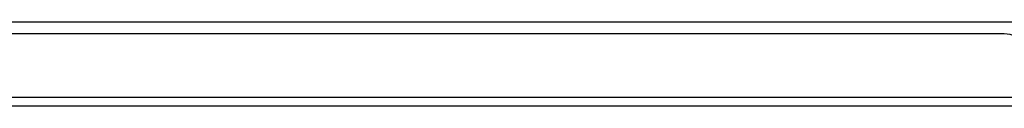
# Model space of a CAD drawing. Header units: inches. Extents: x 19 to 626, y 56 to 294.
# Tile 33 of 256: x 95.589 to 106.468, y 56.065 to 56.999. Entities that reach past the tile are written whole.
import ezdxf

# ---------------------------------------------------------------- set-up
doc = ezdxf.new("R2010")
doc.units = ezdxf.units.IN
doc.header["$MEASUREMENT"] = 0
doc.layers.add('Visible Edges(ANSI)', color=7, linetype='Continuous', lineweight=25)
doc.layers.add('Visible Tangent Edges(ANSI)', color=7, linetype='Continuous', lineweight=25)

msp = doc.modelspace()

# ---------------------------------------------------------------- linework, layer by layer
at = {"layer": 'Visible Edges(ANSI)'}
for p, q in [((90.073, 56.999), (106.948, 56.999)), ((106.468, 56.865), (90.553, 56.865)), ((150.414, 56.065), (84.809, 56.065))]:
    msp.add_line(p, q, dxfattribs=at)
msp.add_arc((106.468, 56.553), 0.312, 0, 90, dxfattribs=at)
at = {"layer": 'Visible Tangent Edges(ANSI)'}
msp.add_line((84.809, 56.164), (150.414, 56.164), dxfattribs=at)

doc.saveas('drawing.dxf')
